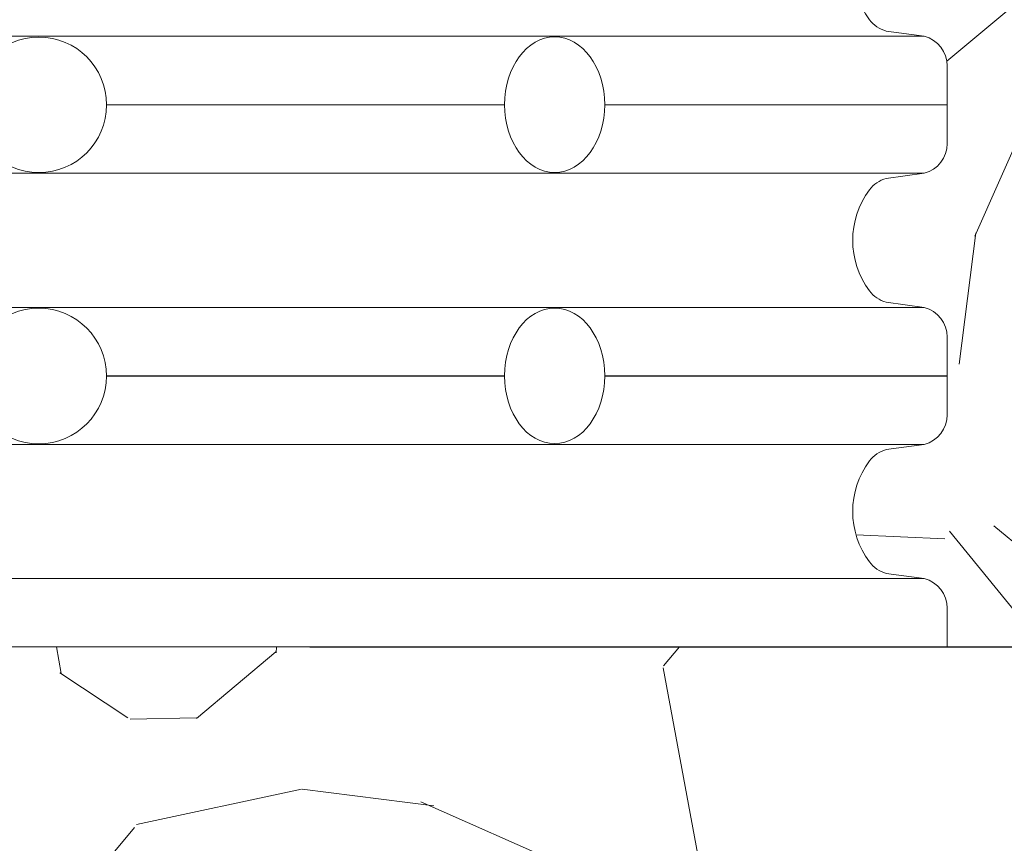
# Model space of a CAD drawing. Header units: metres. Extents: x 351055.4 to 351076.4, y -78447.2 to -78432.3.
# Tile 31 of 68: x 351060.748 to 351061.112, y -78437.376 to -78437.073. Entities that reach past the tile are written whole.
import ezdxf

# ---------------------------------------------------------------- set-up
doc = ezdxf.new("R2010")
doc.units = ezdxf.units.M
doc.header["$MEASUREMENT"] = 0
doc.layers.get('0').update_dxf_attribs({"color": 1, "lineweight": 30})
for name, color, linetype, lineweight in [('BOTTOM', 7, 'Continuous', 0), ('KOTY', 7, 'Continuous', 13), ('PIPE', 7, 'Continuous', 0), ('RAMECEK', 7, 'Continuous', 0), ('ŠRAFY', 7, 'Continuous', 0)]:
    doc.layers.add(name, color=color, linetype=linetype, lineweight=lineweight)
doc.styles.add('ARIAL', font='arial.ttf')
doc.dimstyles.new('1 500', dxfattribs={"dimtxt": 1, "dimasz": 1, "dimexe": 0, "dimexo": 1, "dimgap": 0.5, "dimtad": 1, "dimzin": 0, "dimtxsty": 'ARIAL', "dimblk": 'KONCOVA ZNACKA KOTY_1.0', "dimcen": 0, "dimazin": 3, "dimtfac": 1, "dimtdec": 0, "dimtofl": 0, "dimtmove": 0, "dimatfit": 1, "dimldrblk": 'KONCOVA ZNACKA KOTY_1.0', "dimfxl": 0, "dimtolj": 1, "dimtzin": 0, "dimarcsym": 0})

# ---------------------------------------------------------------- blocks, each defined once
blk = doc.blocks.new('KONCOVA ZNACKA KOTY_1.0')
blk.add_line((0, 0), (-1, 0))
at = {"layer": 'KOTY'}
for p, q in [((-0.4999340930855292, -0.4999340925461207), (0.4999340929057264, 0.4999340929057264)), ((-1.798028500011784e-10, -0.4999340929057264), (0, 0.4999340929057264)), ((-0.4999340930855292, 0), (0.4999340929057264, 0))]:
    blk.add_line(p, q, dxfattribs=at)
blk = doc.blocks.new('*D30')
at = {"layer": 'Defpoints', "color": 0, "linetype": 'Continuous'}
for p in [(351060.7554307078, -78436.45506749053), (351060.7554307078, -78437.30406749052), (351061.3148636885, -78437.30406749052)]:
    blk.add_point(p, dxfattribs=at)
at = {"layer": 'KOTY', "color": 0, "linetype": 'ByBlock', "lineweight": -2}
for p, q in [((351060.8554307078, -78436.45506749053), (351061.3148636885, -78436.45506749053)), ((351060.8554307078, -78437.30406749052), (351061.3148636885, -78437.30406749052))]:
    blk.add_line(p, q, dxfattribs=at)
at = {"layer": 'KOTY', "color": 0, "linetype": 'Continuous', "lineweight": -2}
blk.add_line((351061.3148636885, -78436.55506749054), (351061.3148636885, -78437.20406749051), dxfattribs=at)
at = {"layer": 'KOTY', "color": 0, "linetype": 'Continuous', "lineweight": -2, "xscale": 0.09999999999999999, "yscale": 0.09999999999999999, "zscale": 0.09999999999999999}
for p, rotation in [((351061.3148636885, -78436.45506749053), 90), ((351061.3148636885, -78437.30406749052), 270)]:
    blk.add_blockref('KONCOVA ZNACKA KOTY_1.0', p, dxfattribs=dict(at, rotation=rotation))
at = {"layer": 'KOTY', "color": 0, "linetype": 'Continuous', "insert": (351061.2047681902, -78436.8795674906), "char_height": 0.09999999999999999, "attachment_point": 5, "rotation": 90, "style": 'ARIAL'}
blk.add_mtext('\\A1;\\H1x;\\W0.75;0,85', dxfattribs=at)

msp = doc.modelspace()

# ---------------------------------------------------------------- hatches: boundary and pattern name
at = {"layer": 'ŠRAFY'}
h = msp.add_hatch(dxfattribs=at)
h.set_pattern_fill('GRAVEL', color=256, style=0, pattern_type=2)
h.set_pattern_definition([(100.50765, (351059.340912, -78437.408746), (0.7895981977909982, -2.468580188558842), [0.07015499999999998, -4.122773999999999]), (50.040876, (351059.328118, -78437.339767), (-7.580368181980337, -9.209457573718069), [0.065112, -13.045015]), (357.49319, (351059.369935, -78437.289859), (-12.39279574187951, 0.6399174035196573), [0.06641099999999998, -13.993876]), (309.11572, (351059.436282, -78437.292764), (6.491410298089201, -8.170392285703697), [0.06529, -11.515127]), (264.749335, (351059.477473, -78437.343421), (-0.02494673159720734, -1.654035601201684), [0.05154299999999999, -10.75752]), (219.959124, (351059.472756, -78437.394748), (-0.8394910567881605, -0.8394913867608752), [0.063621, -13.046506]), (180.864089, (351059.423991, -78437.435607), (0.8145444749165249, -0.8145447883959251), [0.040935, -1.613289]), (146.646988, (351059.38306, -78437.436225), (-4.097669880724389, 2.418687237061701), [0.050302, -5.830483]), (66.2119, (351059.442841, -78437.181701), (-1.703929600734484, -3.333018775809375), [0.08119, -6.286316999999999]), (39.959124, (351059.47559, -78437.10740800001), (-9.209457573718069, -7.580368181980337), [0.06930599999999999, -13.04082]), (0.864089, (351059.528713, -78437.062897), (-0.8394914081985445, -0.8394915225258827), [0.045064, -1.60916]), (315, (351059.573772, -78437.062217), (-0.02494672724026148, -1.654035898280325), [0.055567, -1.096373]), (276.284391, (351059.613064, -78437.101509), (0.714757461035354, -7.430688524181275), [0.081389, -13.205797]), (252.889832, (351059.621973, -78437.182409), (-0.8644380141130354, -2.49352721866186), [0.08611, -14.689519]), (230.040876, (351059.596639, -78437.264708), (-0.839491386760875, -0.8394910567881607), [0.073486, -13.03664]), (184.223077, (351059.549443, -78437.321035), (-12.41774287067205, -1.014118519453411), [0.054461, -14.055628]), (140.352606, (351059.495129, -78437.325046), (0.8145449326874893, -0.8145442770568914), [0.058126, -12.66871]), (101.741, (351059, -78437.3), (2.318895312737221, -10.71379260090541), [0.062546, -15.0909]), (82.81957299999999, (351059.437646, -78437.226721), (-0.91433153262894, -5.8015990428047), [0.048911, -7.465657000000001]), (100.50765, (351059.182386, -78436.986497), (0.7895981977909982, -2.468580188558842), [0.07013099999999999, -4.122798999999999]), (50.040876, (351059.169596, -78436.91754299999), (-7.580368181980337, -9.209457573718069), [0.065096, -13.04503]), (357.49319, (351059.211404, -78436.867646), (-12.39279574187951, 0.6399174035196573), [0.06641399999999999, -13.993873]), (309.647394, (351059.277755, -78436.870551), (0.8145442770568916, -0.814544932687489), [0.06529299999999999, -12.661543]), (264.749335, (351059.319416, -78436.920826), (-0.02494673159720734, -1.654035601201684), [0.05195, -10.757113]), (219.959124, (351059.314661, -78436.97255800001), (-0.8394910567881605, -0.8394913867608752), [0.063908, -13.046218]), (180.864089, (351059.265675, -78437.01360199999), (0.8145444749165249, -0.8145447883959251), [0.041138, -1.613086]), (146.646988, (351059.224542, -78437.014223), (-4.097669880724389, 2.418687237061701), [0.050421, -5.830364]), (100.50765, (351059.505569, -78436.162979), (0.7895981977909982, -2.468580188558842), [0.07011299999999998, -4.122815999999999]), (50.040876, (351059.492782, -78436.094042), (-7.580368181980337, -9.209457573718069), [0.065107, -13.04502]), (357.49319, (351059.534597, -78436.044137), (-12.39279574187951, 0.6399174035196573), [0.06638399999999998, -13.993903]), (309.11572, (351059.600917, -78436.047041), (6.491410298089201, -8.170392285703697), [0.065273, -11.515144]), (264.749335, (351059.642097, -78436.097685), (-0.02494673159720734, -1.654035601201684), [0.051552, -10.757511]), (219.959124, (351059.63738, -78436.149021), (-0.8394910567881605, -0.8394913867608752), [0.063569, -13.046557]), (180.864089, (351059.588653, -78436.18984800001), (0.8145444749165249, -0.8145447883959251), [0.04094100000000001, -1.613283]), (146.646988, (351059.547717, -78436.19046499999), (-4.097669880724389, 2.418687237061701), [0.050283, -5.830502]), (100.50765, (351059.945849, -78436.50309099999), (0.7895981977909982, -2.468580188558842), [0.04207299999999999, -4.150855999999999]), (50.040876, (351059.938176, -78436.461723), (-7.580368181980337, -9.209457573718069), [0.039073, -13.071054]), (357.49319, (351059.96327, -78436.431773), (-12.39279574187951, 0.6399174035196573), [0.03986799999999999, -14.020419]), (309.11572, (351060.0031, -78436.433517), (6.491410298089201, -8.170392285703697), [0.039143, -11.541275]), (264.749335, (351060.027795, -78436.463887), (-0.02494673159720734, -1.654035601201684), [0.030921, -10.778142]), (219.959124, (351060.024965, -78436.494678), (-0.8394910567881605, -0.8394913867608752), [0.038165, -13.071962]), (180.864089, (351059.995712, -78436.519189), (0.8145444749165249, -0.8145447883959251), [0.024573, -1.629651]), (146.646988, (351059.971141, -78436.51956), (-4.097669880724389, 2.418687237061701), [0.030146, -5.850639]), (100.50765, (351059.658622, -78437.121116), (0.7895981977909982, -2.468580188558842), [0.07013099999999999, -4.122798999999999]), (50.040876, (351059.645833, -78437.052162), (-7.580368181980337, -9.209457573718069), [0.065126, -13.045]), (357.49319, (351059.687659, -78437.002242), (-12.39279574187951, 0.6399174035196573), [0.066396, -13.993891]), (309.11572, (351059.753992, -78437.00514600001), (6.491410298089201, -8.170392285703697), [0.06531100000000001, -11.515107]), (264.749335, (351059.795196, -78437.055819), (-0.02494673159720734, -1.654035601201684), [0.051536, -10.757527]), (219.959124, (351059.79048, -78437.107138), (-0.8394910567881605, -0.8394913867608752), [0.06361699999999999, -13.046509]), (180.864089, (351059.741717, -78437.147996), (0.8145444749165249, -0.8145447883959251), [0.040951, -1.613273]), (146.646988, (351059.700771, -78437.148614), (-4.097669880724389, 2.418687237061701), [0.050284, -5.830502]), (100.50765, (351059.673832, -78436.53875), (0.7895981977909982, -2.468580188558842), [0.07013799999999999, -4.122791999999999]), (50.040876, (351059.661041, -78436.469788), (-7.580368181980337, -9.209457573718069), [0.065094, -13.045033]), (357.49319, (351059.702847, -78436.419894), (-12.39279574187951, 0.6399174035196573), [0.06641799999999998, -13.993869]), (309.647394, (351059.769201, -78436.422799), (0.8145442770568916, -0.814544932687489), [0.06526699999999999, -12.661569]), (264.749335, (351059.810845, -78436.473053), (-0.02494673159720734, -1.654035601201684), [0.051978, -10.757085]), (219.959124, (351059.806089, -78436.524813), (-0.8394910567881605, -0.8394913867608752), [0.06389500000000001, -13.046232]), (180.864089, (351059.757113, -78436.565849), (0.8145444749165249, -0.8145447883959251), [0.04115, -1.613074]), (146.646988, (351059.715968, -78436.56646900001), (-4.097669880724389, 2.418687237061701), [0.05043, -5.830355]), (100.50765, (351059.328566, -78437.10730599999), (0.7895981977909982, -2.468580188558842), [0.07015499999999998, -4.122773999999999]), (50.040876, (351059.315772, -78437.038328), (-7.580368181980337, -9.209457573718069), [0.065112, -13.045015]), (357.49319, (351059.357589, -78436.98842000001), (-12.39279574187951, 0.6399174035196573), [0.06641099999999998, -13.993876]), (309.11572, (351059.423936, -78436.991324), (6.491410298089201, -8.170392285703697), [0.06529, -11.515127]), (264.749335, (351059.465127, -78437.04198099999), (-0.02494673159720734, -1.654035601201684), [0.05154299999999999, -10.75752]), (219.959124, (351059.46041, -78437.09330800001), (-0.8394910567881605, -0.8394913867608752), [0.063621, -13.046506]), (180.864089, (351059.411645, -78437.13416799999), (0.8145444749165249, -0.8145447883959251), [0.040935, -1.613289]), (146.646988, (351059.370714, -78437.134785), (-4.097669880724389, 2.418687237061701), [0.050308, -5.830476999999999]), (100.50765, (351058.969787, -78436.63317), (0.7895981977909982, -2.468580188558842), [0.07015499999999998, -4.122773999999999]), (50.040876, (351058.956993, -78436.564191), (-7.580368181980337, -9.209457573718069), [0.065083, -13.045043]), (357.49319, (351058.998792, -78436.51430499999), (-12.39279574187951, 0.6399174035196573), [0.06642799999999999, -13.993859]), (309.11572, (351059.065156, -78436.51721), (6.491410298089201, -8.170392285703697), [0.065273, -11.515144]), (264.749335, (351059.106336, -78436.567854), (-0.02494673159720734, -1.654035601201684), [0.051533, -10.75753]), (219.959124, (351059.10162, -78436.619171), (-0.8394910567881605, -0.8394913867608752), [0.06361499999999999, -13.046511]), (180.864089, (351059.052859, -78436.660027), (0.8145444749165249, -0.8145447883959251), [0.040949, -1.613275]), (146.646988, (351059.011915, -78436.66064500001), (-4.097669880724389, 2.418687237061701), [0.050289, -5.830496]), (100.50765, (351059.804102, -78436.972284), (0.7895981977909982, -2.468580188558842), [0.07013099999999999, -4.122798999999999]), (50.040876, (351059.791313, -78436.90333), (-7.580368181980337, -9.209457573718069), [0.065126, -13.045]), (357.49319, (351059.83314, -78436.85341), (-12.39279574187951, 0.6399174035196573), [0.066396, -13.993891]), (309.11572, (351059.899472, -78436.856314), (6.491410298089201, -8.170392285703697), [0.06531100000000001, -11.515107]), (264.749335, (351059.940676, -78436.906987), (-0.02494673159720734, -1.654035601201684), [0.051536, -10.757527]), (219.959124, (351059.93596, -78436.95830700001), (-0.8394910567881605, -0.8394913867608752), [0.06361699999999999, -13.046509]), (180.864089, (351059.887197, -78436.999164), (0.8145444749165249, -0.8145447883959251), [0.040951, -1.613273]), (146.646988, (351059.846251, -78436.999782), (-4.097669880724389, 2.418687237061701), [0.050284, -5.830502]), (66.2119, (351059.660213, -78436.746936), (-1.703929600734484, -3.333018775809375), [0.08119, -6.286316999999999]), (39.959124, (351059.692962, -78436.672644), (-9.209457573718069, -7.580368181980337), [0.06930599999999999, -13.04082]), (0.864089, (351059.746085, -78436.628132), (-0.8394914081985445, -0.8394915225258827), [0.045086, -1.609138]), (315, (351059.791166, -78436.627453), (-0.02494672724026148, -1.654035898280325), [0.055552, -1.096388]), (276.284391, (351059.830447, -78436.666733), (0.714757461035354, -7.430688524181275), [0.08140399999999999, -13.205782]), (252.889832, (351059.839357, -78436.747648), (-0.8644380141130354, -2.49352721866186), [0.08611, -14.689519]), (230.040876, (351059.814023, -78436.829947), (-0.839491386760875, -0.8394910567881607), [0.073462, -13.036664]), (184.223077, (351059.766842, -78436.886256), (-12.41774287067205, -1.014118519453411), [0.05449, -14.055599]), (140.352606, (351059.7125, -78436.89026900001), (0.8145449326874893, -0.8145442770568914), [0.058115, -12.668721]), (101.741, (351060, -78436.9), (2.318895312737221, -10.71379260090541), [0.062542, -15.0909]), (82.81957299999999, (351059.6550260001, -78436.791955), (-0.91433153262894, -5.8015990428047), [0.048908, -7.465660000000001]), (66.2119, (351059.399375, -78436.817152), (-1.703929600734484, -3.333018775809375), [0.081162, -6.286345]), (39.959124, (351059.432113, -78436.742885), (-9.209457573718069, -7.580368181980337), [0.069332, -13.040795]), (0.864089, (351059.485256, -78436.69835800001), (-0.8394914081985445, -0.8394915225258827), [0.045056, -1.609168]), (315, (351059.530307, -78436.697678), (-0.02494672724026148, -1.654035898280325), [0.05556000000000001, -1.09638]), (276.284391, (351059.569593, -78436.736965), (0.714757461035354, -7.430688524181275), [0.081385, -13.205801]), (252.889832, (351059.578502, -78436.817861), (-0.8644380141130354, -2.49352721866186), [0.086135, -14.689495]), (230.040876, (351059.553161, -78436.900183), (-0.839491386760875, -0.8394910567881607), [0.073461, -13.036666]), (184.223077, (351059.505981, -78436.95649099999), (-12.41774287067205, -1.014118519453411), [0.054488, -14.055601]), (140.352606, (351059.451641, -78436.960503), (0.8145449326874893, -0.8145442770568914), [0.058113, -12.668723]), (101.741, (351059, -78436.9), (2.318895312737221, -10.71379260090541), [0.062557, -15.0909]), (82.81957299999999, (351059.394165, -78436.862175), (-0.91433153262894, -5.8015990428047), [0.048892, -7.465675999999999]), (336.130768, (351060.079471, -78436.550502), (-5.751706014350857, 2.393740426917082), [0.081173, -9.798666]), (309.647394, (351060.153701, -78436.58334900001), (0.8145442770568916, -0.814544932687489), [0.06927, -12.657566]), (272.50681, (351060.1979, -78436.636686), (0.639917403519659, -12.39279574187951), [0.044748, -14.015539]), (225, (351060.199857, -78436.68139), (-1.654035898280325, -0.02494672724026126), [0.056213, -1.131007]), (186.555052, (351060.160108, -78436.721139), (-9.109670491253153, -0.9642249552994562), [0.081784, -16.592527]), (162.262653, (351060.078859, -78436.730475), (0.8145448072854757, -0.8145442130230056), [0.086479, -2.505307]), (135, (351059.996491, -78436.70412899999), (-0.02494672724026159, -1.654035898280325), [0.073385, -1.078555]), (99.19186499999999, (351059.9446, -78436.652238), (0.764651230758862, -4.122616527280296), [0.050214, -14.154069]), (50.040876, (351059.936578, -78436.602669), (-7.580368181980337, -9.209457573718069), [0.057767, -13.052359]), (12.102962, (351059.973679, -78436.55838999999), (-1.654035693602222, -0.02494669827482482), [0.062169, -4.179681]), (352.702945, (351060.034466, -78436.545355), (-4.122616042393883, 0.7646513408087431), [0.048885, -5.774935]), (100.50765, (351059.884988, -78436.831916), (0.7895981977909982, -2.468580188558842), [0.07013799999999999, -4.122791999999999]), (50.040876, (351059.872197, -78436.762955), (-7.580368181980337, -9.209457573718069), [0.065094, -13.045033]), (357.49319, (351059.914003, -78436.71306000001), (-12.39279574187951, 0.6399174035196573), [0.06641799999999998, -13.993869]), (309.647394, (351059.980357, -78436.715965), (0.8145442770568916, -0.814544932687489), [0.06526699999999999, -12.661569]), (264.749335, (351060.022001, -78436.76622), (-0.02494673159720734, -1.654035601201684), [0.051978, -10.757085]), (219.959124, (351060.017245, -78436.817979), (-0.8394910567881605, -0.8394913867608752), [0.06389500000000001, -13.046232]), (180.864089, (351059.968269, -78436.859015), (0.8145444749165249, -0.8145447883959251), [0.04115, -1.613074]), (146.646988, (351059.927124, -78436.85963600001), (-4.097669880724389, 2.418687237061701), [0.05043, -5.830355]), (336.130768, (351059.266772, -78437.094006), (-5.751706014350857, 2.393740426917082), [0.081173, -9.798666]), (309.647394, (351059.341002, -78437.126852), (0.8145442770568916, -0.814544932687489), [0.06927, -12.657566]), (272.50681, (351059.385201, -78437.18018899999), (0.639917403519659, -12.39279574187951), [0.044748, -14.015539]), (225, (351059.387158, -78437.224894), (-1.654035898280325, -0.02494672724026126), [0.056213, -1.131007]), (186.555052, (351059.347409, -78437.264642), (-9.109670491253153, -0.9642249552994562), [0.081784, -16.592527]), (162.262653, (351059.266159, -78437.27397899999), (0.8145448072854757, -0.8145442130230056), [0.086452, -2.505334]), (135, (351059.183817, -78437.247641), (-0.02494672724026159, -1.654035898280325), [0.073409, -1.078531]), (99.19186499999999, (351059.131909, -78437.195733), (0.764651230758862, -4.122616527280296), [0.050182, -14.154101]), (50.040876, (351059.123893, -78437.14619500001), (-7.580368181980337, -9.209457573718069), [0.057775, -13.052351]), (12.102962, (351059.160999, -78437.10191), (-1.654035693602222, -0.02494669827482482), [0.06217, -4.179679]), (352.702945, (351059.221787, -78437.088875), (-4.122616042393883, 0.7646513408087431), [0.048887, -5.774933]), (100.50765, (351059.554762, -78436.654341), (0.7895981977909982, -2.468580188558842), [0.07013799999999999, -4.122791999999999]), (50.040876, (351059.541971, -78436.585379), (-7.580368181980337, -9.209457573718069), [0.065092, -13.045034]), (357.49319, (351059.583776, -78436.53548600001), (-12.39279574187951, 0.6399174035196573), [0.06639799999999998, -13.993889]), (309.11572, (351059.650111, -78436.53839), (6.491410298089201, -8.170392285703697), [0.065282, -11.515135]), (264.749335, (351059.691297, -78436.589041), (-0.02494673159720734, -1.654035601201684), [0.051539, -10.757524]), (219.959124, (351059.68658, -78436.640363), (-0.8394910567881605, -0.8394913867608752), [0.063587, -13.046539]), (180.864089, (351059.637841, -78436.68120199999), (0.8145444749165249, -0.8145447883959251), [0.040935, -1.613289]), (146.646988, (351059.59691, -78436.681819), (-4.097669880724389, 2.418687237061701), [0.050279, -5.830507]), (100.50765, (351059.02159, -78437.066725), (0.7895981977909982, -2.468580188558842), [0.07011299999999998, -4.122815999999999]), (50.040876, (351059.008803, -78436.997788), (-7.580368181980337, -9.209457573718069), [0.065107, -13.04502]), (357.49319, (351059.050618, -78436.947883), (-12.39279574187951, 0.6399174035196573), [0.06638399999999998, -13.993903]), (309.647394, (351059.116938, -78436.950787), (0.8145442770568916, -0.814544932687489), [0.065303, -12.661533]), (264.749335, (351059.158605, -78437.001069), (-0.02494673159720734, -1.654035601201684), [0.051957, -10.757106]), (219.959124, (351059.153851, -78437.05280800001), (-0.8394910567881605, -0.8394913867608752), [0.063913, -13.046214]), (180.864089, (351059.104861, -78437.093855), (0.8145444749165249, -0.8145447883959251), [0.041141, -1.613083]), (146.646988, (351059.063725, -78437.094476), (-4.097669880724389, 2.418687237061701), [0.050417, -5.830368]), (100.50765, (351058.888689, -78436.917872), (0.7895981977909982, -2.468580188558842), [0.07015499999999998, -4.122773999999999]), (50.040876, (351058.875895, -78436.84889400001), (-7.580368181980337, -9.209457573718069), [0.065082, -13.045045]), (357.49319, (351058.917693, -78436.79900900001), (-12.39279574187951, 0.6399174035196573), [0.06642899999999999, -13.993858]), (309.11572, (351058.984058, -78436.801914), (6.491410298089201, -8.170392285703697), [0.065272, -11.515145]), (264.749335, (351059.025238, -78436.852557), (-0.02494673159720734, -1.654035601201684), [0.05153200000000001, -10.757531]), (219.959124, (351059.020522, -78436.903873), (-0.8394910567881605, -0.8394913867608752), [0.063613, -13.046514]), (180.864089, (351058.971762, -78436.944728), (0.8145444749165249, -0.8145447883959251), [0.040951, -1.613273]), (146.646988, (351058.930816, -78436.945345), (-4.097669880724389, 2.418687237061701), [0.050288, -5.830497]), (336.130768, (351059.499735, -78436.350313), (-5.751706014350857, 2.393740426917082), [0.081162, -9.798677]), (309.647394, (351059.573956, -78436.38315499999), (0.8145442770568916, -0.814544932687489), [0.06928200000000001, -12.657554]), (272.50681, (351059.618162, -78436.436502), (0.639917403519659, -12.39279574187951), [0.04476299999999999, -14.015524]), (225, (351059.62012, -78436.481222), (-1.654035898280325, -0.02494672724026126), [0.056228, -1.130992]), (186.555052, (351059.580361, -78436.520981), (-9.109670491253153, -0.9642249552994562), [0.081769, -16.592543]), (162.262653, (351059.499126, -78436.530315), (0.8145448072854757, -0.8145442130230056), [0.086504, -2.505282]), (135, (351059.416734, -78436.503961), (-0.02494672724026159, -1.654035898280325), [0.073385, -1.078555]), (99.19186499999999, (351059.364843, -78436.45207), (0.764651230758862, -4.122616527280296), [0.050214, -14.154069]), (50.040876, (351059.356822, -78436.402501), (-7.580368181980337, -9.209457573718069), [0.057767, -13.052359]), (12.102962, (351059.393922, -78436.35822200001), (-1.654035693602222, -0.02494669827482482), [0.062169, -4.179681]), (352.702945, (351059.454709, -78436.345187), (-4.122616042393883, 0.7646513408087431), [0.048885, -5.774935]), (100.50765, (351059.30835, -78436.636225), (0.7895981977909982, -2.468580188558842), [0.07013799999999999, -4.122791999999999]), (50.040876, (351059.295559, -78436.567263), (-7.580368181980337, -9.209457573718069), [0.065092, -13.045034]), (357.49319, (351059.337364, -78436.51737), (-12.39279574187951, 0.6399174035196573), [0.06641899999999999, -13.993868]), (309.647394, (351059.403719, -78436.520275), (0.8145442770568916, -0.814544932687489), [0.06526599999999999, -12.66157]), (264.749335, (351059.445362, -78436.57052899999), (-0.02494673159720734, -1.654035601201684), [0.05195399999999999, -10.757109]), (219.959124, (351059.440608, -78436.622265), (-0.8394910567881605, -0.8394913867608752), [0.06390900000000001, -13.046218]), (180.864089, (351059.391622, -78436.66330900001), (0.8145444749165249, -0.8145447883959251), [0.041121, -1.613103]), (146.646988, (351059.350506, -78436.663929), (-4.097669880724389, 2.418687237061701), [0.050439, -5.830346]), (336.130768, (351059.21673, -78436.64710700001), (-5.751706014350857, 2.393740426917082), [0.081173, -9.798666]), (309.647394, (351059.29096, -78436.67995399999), (0.8145442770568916, -0.814544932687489), [0.06927, -12.657566]), (272.50681, (351059.335159, -78436.73329), (0.639917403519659, -12.39279574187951), [0.04476999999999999, -14.015517]), (225, (351059.337117, -78436.77801699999), (-1.654035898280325, -0.02494672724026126), [0.056198, -1.131022]), (186.555052, (351059.297379, -78436.81775599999), (-9.109670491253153, -0.9642249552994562), [0.08175199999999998, -16.59256]), (162.262653, (351059.216161, -78436.827088), (0.8145448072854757, -0.8145442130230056), [0.086495, -2.505291]), (135, (351059.133777, -78436.800737), (-0.02494672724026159, -1.654035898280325), [0.073407, -1.078533]), (99.19186499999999, (351059.081871, -78436.74883099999), (0.764651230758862, -4.122616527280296), [0.050179, -14.154103]), (50.040876, (351059.073855, -78436.699296), (-7.580368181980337, -9.209457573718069), [0.05777, -13.052356]), (12.102962, (351059.110957, -78436.655015), (-1.654035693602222, -0.02494669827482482), [0.06217, -4.179679]), (352.702945, (351059.171746, -78436.64197899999), (-4.122616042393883, 0.7646513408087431), [0.048886, -5.774934]), (336.130768, (351059.694706, -78436.207103), (-5.751706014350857, 2.393740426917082), [0.081162, -9.798677]), (309.647394, (351059.768926, -78436.23994500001), (0.8145442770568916, -0.814544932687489), [0.06928, -12.657556]), (272.50681, (351059.813131, -78436.293289), (0.639917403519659, -12.39279574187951), [0.04474499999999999, -14.015542]), (225, (351059.815088, -78436.337991), (-1.654035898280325, -0.02494672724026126), [0.05621, -1.13101]), (186.555052, (351059.775341, -78436.377738), (-9.109670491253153, -0.9642249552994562), [0.081783, -16.592529]), (162.262653, (351059.694093, -78436.387074), (0.8145448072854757, -0.8145442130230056), [0.086478, -2.505308]), (135, (351059.611726, -78436.360728), (-0.02494672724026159, -1.654035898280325), [0.073384, -1.078556]), (99.19186499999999, (351059.559836, -78436.308837), (0.764651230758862, -4.122616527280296), [0.050213, -14.15407]), (50.040876, (351059.551815, -78436.259269), (-7.580368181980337, -9.209457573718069), [0.057736, -13.05239]), (12.102962, (351059.588895, -78436.215014), (-1.654035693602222, -0.02494669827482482), [0.062192, -4.179658]), (352.702945, (351059.649705, -78436.201975), (-4.122616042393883, 0.7646513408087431), [0.048879, -5.774941]), (66.2119, (351058.75233, -78436.646343), (-1.703929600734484, -3.333018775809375), [0.081162, -6.286345]), (39.959124, (351058.785068, -78436.572076), (-9.209457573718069, -7.580368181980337), [0.069329, -13.040797]), (0.864089, (351058.838209, -78436.52755), (-0.8394914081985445, -0.8394915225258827), [0.045038, -1.609186]), (315, (351058.883241, -78436.52687100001), (-0.02494672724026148, -1.654035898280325), [0.055543, -1.096397]), (276.284391, (351058.922516, -78436.566146), (0.714757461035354, -7.430688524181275), [0.081399, -13.205787]), (252.889832, (351058.931426, -78436.64705599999), (-0.8644380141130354, -2.49352721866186), [0.086095, -14.689534]), (230.040876, (351058.906096, -78436.72933999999), (-0.839491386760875, -0.8394910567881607), [0.07347100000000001, -13.036655]), (184.223077, (351058.85891, -78436.785656), (-12.41774287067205, -1.014118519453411), [0.054461, -14.055628]), (140.352606, (351058.804597, -78436.78966699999), (0.8145449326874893, -0.8145442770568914), [0.058096, -12.66874]), (101.741, (351059, -78436.8), (2.318895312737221, -10.71379260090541), [0.062569, -15.0909]), (82.81957299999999, (351058.747132, -78436.691339), (-0.91433153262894, -5.8015990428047), [0.048905, -7.465663]), (100.50765, (351059.32479, -78436.294077), (0.7895981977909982, -2.468580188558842), [0.07013799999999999, -4.122791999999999]), (50.040876, (351059.311999, -78436.225115), (-7.580368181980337, -9.209457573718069), [0.065092, -13.045034]), (357.49319, (351059.353804, -78436.175222), (-12.39279574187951, 0.6399174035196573), [0.06639799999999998, -13.993889]), (309.11572, (351059.420139, -78436.178126), (6.491410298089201, -8.170392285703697), [0.065282, -11.515135]), (264.749335, (351059.461325, -78436.228777), (-0.02494673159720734, -1.654035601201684), [0.051539, -10.757524]), (219.959124, (351059.456608, -78436.2801), (-0.8394910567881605, -0.8394913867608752), [0.063587, -13.046539]), (180.864089, (351059.407868, -78436.320938), (0.8145444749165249, -0.8145447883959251), [0.040935, -1.613289]), (146.646988, (351059.366938, -78436.321555), (-4.097669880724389, 2.418687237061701), [0.050308, -5.830476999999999]), (66.2119, (351059.085335, -78436.399591), (-1.703929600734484, -3.333018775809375), [0.081162, -6.286345]), (39.959124, (351059.118072, -78436.325324), (-9.209457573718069, -7.580368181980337), [0.069332, -13.040795]), (0.864089, (351059.171215, -78436.280797), (-0.8394914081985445, -0.8394915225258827), [0.045056, -1.609168]), (315, (351059.216266, -78436.280117), (-0.02494672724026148, -1.654035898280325), [0.05556000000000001, -1.09638]), (276.284391, (351059.255553, -78436.319404), (0.714757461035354, -7.430688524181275), [0.081385, -13.205801]), (252.889832, (351059.264462, -78436.4003), (-0.8644380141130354, -2.49352721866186), [0.086135, -14.689495]), (230.040876, (351059.23912, -78436.482622), (-0.839491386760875, -0.8394910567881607), [0.073461, -13.036666]), (184.223077, (351059.191941, -78436.53893), (-12.41774287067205, -1.014118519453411), [0.054488, -14.055601]), (140.352606, (351059.137601, -78436.542943), (0.8145449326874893, -0.8145442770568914), [0.058113, -12.668723]), (101.741, (351059, -78436.5), (2.318895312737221, -10.71379260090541), [0.062557, -15.0909]), (82.81957299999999, (351059.080125, -78436.444614), (-0.91433153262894, -5.8015990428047), [0.048916, -7.465652]), (100.50765, (351058.916118, -78436.472162), (0.7895981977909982, -2.468580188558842), [0.07015499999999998, -4.122773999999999]), (50.040876, (351058.903324, -78436.403183), (-7.580368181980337, -9.209457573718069), [0.065083, -13.045043]), (357.49319, (351058.945123, -78436.35329700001), (-12.39279574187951, 0.6399174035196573), [0.06642799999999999, -13.993859]), (309.11572, (351059.011487, -78436.356202), (6.491410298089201, -8.170392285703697), [0.065273, -11.515144]), (264.749335, (351059.052667, -78436.406846), (-0.02494673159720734, -1.654035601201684), [0.051533, -10.75753]), (219.959124, (351059.047951, -78436.458163), (-0.8394910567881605, -0.8394913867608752), [0.06361499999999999, -13.046511]), (180.864089, (351058.99919, -78436.49901900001), (0.8145444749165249, -0.8145447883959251), [0.040949, -1.613275]), (146.646988, (351058.958245, -78436.49963600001), (-4.097669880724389, 2.418687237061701), [0.050289, -5.830496]), (100.50765, (351059.176488, -78436.199445), (0.7895981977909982, -2.468580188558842), [0.07013799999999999, -4.122791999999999]), (50.040876, (351059.163698, -78436.130483), (-7.580368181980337, -9.209457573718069), [0.065092, -13.045034]), (357.49319, (351059.205502, -78436.08059), (-12.39279574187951, 0.6399174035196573), [0.06639799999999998, -13.993889]), (309.11572, (351059.271837, -78436.083494), (6.491410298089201, -8.170392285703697), [0.065282, -11.515135]), (264.749335, (351059.313023, -78436.134145), (-0.02494673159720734, -1.654035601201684), [0.051539, -10.757524]), (219.959124, (351059.308307, -78436.185467), (-0.8394910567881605, -0.8394913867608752), [0.063587, -13.046539]), (180.864089, (351059.259567, -78436.226306), (0.8145444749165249, -0.8145447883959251), [0.040957, -1.613267]), (146.646988, (351059.218615, -78436.226923), (-4.097669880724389, 2.418687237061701), [0.05028999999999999, -5.830495]), (100.50765, (351058.647177, -78436.68900299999), (0.7895981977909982, -2.468580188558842), [0.042098, -4.150830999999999]), (50.040876, (351058.639499, -78436.64761100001), (-7.580368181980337, -9.209457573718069), [0.039058, -13.071069]), (357.49319, (351058.664584, -78436.617673), (-12.39279574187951, 0.6399174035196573), [0.03983999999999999, -14.020447]), (309.647394, (351058.704386, -78436.619416), (0.8145442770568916, -0.814544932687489), [0.03918, -12.687656]), (264.749335, (351058.729385, -78436.649584), (-0.02494673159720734, -1.654035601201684), [0.031183, -10.77788]), (219.959124, (351058.726532, -78436.680636), (-0.8394910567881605, -0.8394913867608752), [0.038346, -13.071781]), (180.864089, (351058.69714, -78436.705263), (0.8145444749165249, -0.8145447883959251), [0.024688, -1.629536]), (146.646988, (351058.672454, -78436.705635), (-4.097669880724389, 2.418687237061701), [0.030252, -5.850533]), (100.50765, (351059.07248, -78436.28241), (0.7895981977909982, -2.468580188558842), [0.04207299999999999, -4.150855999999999]), (50.040876, (351059.064807, -78436.241042), (-7.580368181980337, -9.209457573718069), [0.039073, -13.071054]), (357.49319, (351059.089901, -78436.211092), (-12.39279574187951, 0.6399174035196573), [0.03986799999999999, -14.020419]), (309.11572, (351059.129731, -78436.212836), (6.491410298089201, -8.170392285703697), [0.039143, -11.541275]), (264.749335, (351059.154426, -78436.243206), (-0.02494673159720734, -1.654035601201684), [0.030921, -10.778142]), (219.959124, (351059.151597, -78436.273997), (-0.8394910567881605, -0.8394913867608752), [0.038195, -13.071932]), (180.864089, (351059.12232, -78436.29852699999), (0.8145444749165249, -0.8145447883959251), [0.02455, -1.629674]), (146.646988, (351059.097773, -78436.29889800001), (-4.097669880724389, 2.418687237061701), [0.030157, -5.850627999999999]), (100.50765, (351059.571372, -78437.030048), (0.7895981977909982, -2.468580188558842), [0.042098, -4.150830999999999]), (50.040876, (351059.563695, -78436.988656), (-7.580368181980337, -9.209457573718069), [0.039058, -13.071069]), (357.49319, (351059.588779, -78436.958718), (-12.39279574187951, 0.6399174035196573), [0.03983999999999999, -14.020447]), (309.647394, (351059.628582, -78436.96046), (0.8145442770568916, -0.814544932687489), [0.03918, -12.687656]), (264.749335, (351059.653581, -78436.990628), (-0.02494673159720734, -1.654035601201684), [0.031183, -10.77788]), (219.959124, (351059.650727, -78437.02167999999), (-0.8394910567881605, -0.8394913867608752), [0.038346, -13.071781]), (180.864089, (351059.621335, -78437.046308), (0.8145444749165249, -0.8145447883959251), [0.024668, -1.629556]), (146.646988, (351059.59667, -78437.04668), (-4.097669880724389, 2.418687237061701), [0.030269, -5.850516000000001]), (100.50765, (351059.580727, -78436.921712), (0.7895981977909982, -2.468580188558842), [0.042098, -4.150830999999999]), (50.040876, (351059.57305, -78436.88032000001), (-7.580368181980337, -9.209457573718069), [0.039058, -13.071069]), (357.49319, (351059.598135, -78436.850382), (-12.39279574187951, 0.6399174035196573), [0.03983999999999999, -14.020447]), (309.647394, (351059.637937, -78436.852125), (0.8145442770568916, -0.814544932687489), [0.03918, -12.687656]), (264.749335, (351059.662936, -78436.88229299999), (-0.02494673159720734, -1.654035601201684), [0.031183, -10.77788]), (219.959124, (351059.660082, -78436.913344), (-0.8394910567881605, -0.8394913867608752), [0.038346, -13.071781]), (180.864089, (351059.63069, -78436.937972), (0.8145444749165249, -0.8145447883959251), [0.024668, -1.629556]), (146.646988, (351059.606025, -78436.93834400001), (-4.097669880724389, 2.418687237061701), [0.030269, -5.850516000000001]), (100.50765, (351059.069828, -78436.90300199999), (0.7895981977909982, -2.468580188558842), [0.042098, -4.150830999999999]), (50.040876, (351059.062151, -78436.86161), (-7.580368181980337, -9.209457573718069), [0.039059, -13.071067]), (357.49319, (351059.087237, -78436.831671), (-12.39279574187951, 0.6399174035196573), [0.03983899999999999, -14.020448]), (309.647394, (351059.127038, -78436.833413), (0.8145442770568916, -0.814544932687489), [0.039181, -12.687655]), (264.749335, (351059.152038, -78436.863582), (-0.02494673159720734, -1.654035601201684), [0.031183, -10.77788]), (219.959124, (351059.149184, -78436.894634), (-0.8394910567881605, -0.8394913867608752), [0.038349, -13.071778]), (180.864089, (351059.11979, -78436.919263), (0.8145444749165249, -0.8145447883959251), [0.024687, -1.629537]), (146.646988, (351059.095106, -78436.919636), (-4.097669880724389, 2.418687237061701), [0.030253, -5.850532]), (100.50765, (351059.813457, -78436.595389), (0.7895981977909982, -2.468580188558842), [0.042098, -4.150830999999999]), (50.040876, (351059.80578, -78436.55399700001), (-7.580368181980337, -9.209457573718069), [0.039059, -13.071067]), (357.49319, (351059.830866, -78436.52405800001), (-12.39279574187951, 0.6399174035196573), [0.03983899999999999, -14.020448]), (309.647394, (351059.870667, -78436.525801), (0.8145442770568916, -0.814544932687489), [0.039181, -12.687655]), (264.749335, (351059.895667, -78436.55596900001), (-0.02494673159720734, -1.654035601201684), [0.031183, -10.77788]), (219.959124, (351059.892813, -78436.587022), (-0.8394910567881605, -0.8394913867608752), [0.038349, -13.071778]), (180.864089, (351059.863419, -78436.611651), (0.8145444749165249, -0.8145447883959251), [0.024687, -1.629537]), (146.646988, (351059.838735, -78436.61202300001), (-4.097669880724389, 2.418687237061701), [0.030253, -5.850532]), (100.50765, (351059.81613, -78436.421483), (0.7895981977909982, -2.468580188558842), [0.042056, -4.150873]), (50.040876, (351059.80846, -78436.380133), (-7.580368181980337, -9.209457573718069), [0.039083, -13.071043]), (357.49319, (351059.833561, -78436.350175), (-12.39279574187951, 0.6399174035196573), [0.03983799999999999, -14.020449]), (309.11572, (351059.873361, -78436.35191699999), (6.491410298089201, -8.170392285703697), [0.039153, -11.541265]), (264.749335, (351059.898062, -78436.382295), (-0.02494673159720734, -1.654035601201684), [0.030927, -10.778136]), (219.959124, (351059.895232, -78436.413093), (-0.8394910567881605, -0.8394913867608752), [0.038169, -13.071957]), (180.864089, (351059.865975, -78436.437607), (0.8145444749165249, -0.8145447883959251), [0.024576, -1.629648]), (146.646988, (351059.841401, -78436.437977), (-4.097669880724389, 2.418687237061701), [0.030148, -5.850637]), (66.2119, (351059.335439, -78435.975624), (-1.703929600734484, -3.333018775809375), [0.08119, -6.286316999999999]), (39.959124, (351059.368187, -78435.90133200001), (-9.209457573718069, -7.580368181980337), [0.06930399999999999, -13.040822]), (0.864089, (351059.421309, -78435.856822), (-0.8394914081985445, -0.8394915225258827), [0.045045, -1.609179]), (315, (351059.466349, -78435.856143), (-0.02494672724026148, -1.654035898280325), [0.05555, -1.09639]), (276.284391, (351059.505629, -78435.895422), (0.714757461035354, -7.430688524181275), [0.081384, -13.205801]), (252.889832, (351059.514538, -78435.976318), (-0.8644380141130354, -2.49352721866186), [0.086114, -14.689515]), (230.040876, (351059.489202, -78436.05862000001), (-0.839491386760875, -0.8394910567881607), [0.07347000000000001, -13.036656]), (184.223077, (351059.442017, -78436.114935), (-12.41774287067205, -1.014118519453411), [0.054459, -14.05563]), (140.352606, (351059.387705, -78436.118946), (0.8145449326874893, -0.8145442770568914), [0.05809400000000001, -12.668742]), (101.741, (351059, -78436.1), (2.318895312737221, -10.71379260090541), [0.062568, -15.0909]), (82.81957299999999, (351059.330242, -78436.020619), (-0.91433153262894, -5.8015990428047), [0.048905, -7.465663])])
h.paths.add_polyline_path([(351061.05568747, -78436.45646225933, 0.1417905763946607), (351061.0617601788, -78436.47272775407, 0.1690767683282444), (351061.0679359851, -78436.47692376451), (351061.0820028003, -78436.47895968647, -0.3394542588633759), (351061.0904193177, -78436.4899283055), (351061.0904193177, -78436.5042810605), (351061.0904193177, -78436.5185626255, -0.3394542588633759), (351061.0820028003, -78436.52953124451), (351061.0679359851, -78436.5314247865, 0.1690767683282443), (351061.0617601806, -78436.53562079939, 0.3308490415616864), (351061.0617601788, -78436.57287013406, 0.1690767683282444), (351061.0679359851, -78436.57706614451), (351061.0820028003, -78436.57895968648, -0.3394542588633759), (351061.0904193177, -78436.5899283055), (351061.0904193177, -78436.6042810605), (351061.0904193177, -78436.61856262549, -0.3394542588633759), (351061.0820028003, -78436.62953124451), (351061.0679359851, -78436.6314247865, 0.1690767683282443), (351061.0617601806, -78436.6356207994, 0.3308490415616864), (351061.0617601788, -78436.67287013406, 0.1690767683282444), (351061.0679359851, -78436.6770661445), (351061.0820028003, -78436.67888849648, -0.3394542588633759), (351061.0904193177, -78436.6898571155), (351061.0904193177, -78436.7042098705), (351061.0904193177, -78436.7184914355, -0.3394542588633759), (351061.0820028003, -78436.72946005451), (351061.0679359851, -78436.7313535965, 0.1690767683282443), (351061.0617601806, -78436.7355496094, 0.3308490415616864), (351061.0617601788, -78436.77279894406, 0.1690767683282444), (351061.0679359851, -78436.7769949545), (351061.0820028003, -78436.77888849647, -0.3394542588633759), (351061.0904193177, -78436.7898571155), (351061.0904193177, -78436.80420987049), (351061.0904193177, -78436.8184914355, -0.3394542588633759), (351061.0820028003, -78436.8294600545), (351061.0679359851, -78436.8313535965, 0.1690767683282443), (351061.0617601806, -78436.83554960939, 0.3308490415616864), (351061.0617601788, -78436.87279894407, 0.1690767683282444), (351061.0679359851, -78436.87699495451), (351061.0820028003, -78436.87888849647, -0.3394542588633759), (351061.0904193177, -78436.8898571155), (351061.0904193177, -78436.9042098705), (351061.0904193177, -78436.9184914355, -0.3394542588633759), (351061.0820028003, -78436.92946005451), (351061.0679359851, -78436.9313535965, 0.1690767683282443), (351061.0617601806, -78436.93554960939, 0.3308490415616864), (351061.0617601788, -78436.97279894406, 0.1690767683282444), (351061.0679359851, -78436.9769949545), (351061.0820028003, -78436.97881730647, -0.3394542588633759), (351061.0904193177, -78436.9897859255), (351061.0904193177, -78437.0041386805), (351061.0904193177, -78437.0184202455, -0.3394542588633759), (351061.0820028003, -78437.02938886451), (351061.0679359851, -78437.0312824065, 0.1690767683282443), (351061.0617601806, -78437.03547841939, 0.3308490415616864), (351061.0617601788, -78437.07272775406, 0.1690767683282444), (351061.0679359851, -78437.0769237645), (351061.0820028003, -78437.07881730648, -0.3394542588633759), (351061.0904193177, -78437.0897859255), (351061.0904193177, -78437.1041386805), (351061.0904193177, -78437.11842024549, -0.3394542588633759), (351061.0820028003, -78437.12938886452), (351061.0679359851, -78437.1312824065, 0.1690767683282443), (351061.0617601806, -78437.1354784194, 0.3308490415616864), (351061.0617601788, -78437.17272775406, 0.1690767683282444), (351061.0679359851, -78437.1769237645), (351061.0820028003, -78437.17881730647, -0.3394542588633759), (351061.0904193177, -78437.1897859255), (351061.0904193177, -78437.20413868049), (351061.0904193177, -78437.2184202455, -0.3394542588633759), (351061.0820028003, -78437.2293888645), (351061.0679359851, -78437.2312824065, 0.1690767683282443), (351061.0617601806, -78437.23547841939, 0.3308490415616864), (351061.0617601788, -78437.27272775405, 0.1690767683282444), (351061.0679359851, -78437.27692376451), (351061.0820028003, -78437.27881730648, -0.3394542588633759), (351061.0904193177, -78437.2897859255), (351061.0904193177, -78437.30406749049), (351061.0714307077, -78437.30406749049), (351060.4394307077, -78437.30406749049), (351060.4204420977, -78437.30406749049), (351060.4204420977, -78437.2897859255, -0.3394542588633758), (351060.4288586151, -78437.27881730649), (351060.4429254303, -78437.2769237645, 0.1690767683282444), (351060.4491012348, -78437.27272775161, 0.3308490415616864), (351060.4491012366, -78437.23547841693, 0.1690767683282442), (351060.4429254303, -78437.23128240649), (351060.4288586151, -78437.22938886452, -0.3394542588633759), (351060.4204420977, -78437.2184202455), (351060.4204420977, -78437.20413868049), (351060.4204420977, -78437.1897859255, -0.3394542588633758), (351060.4288586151, -78437.17881730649), (351060.4429254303, -78437.17692376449, 0.1690767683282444), (351060.4491012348, -78437.1727277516, 0.3308490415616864), (351060.4491012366, -78437.13547841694, 0.1690767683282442), (351060.4429254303, -78437.1312824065), (351060.4288586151, -78437.12938886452, -0.3394542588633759), (351060.4204420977, -78437.11842024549), (351060.4204420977, -78437.1041386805), (351060.4204420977, -78437.0897859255, -0.3394542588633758), (351060.4288586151, -78437.07881730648), (351060.4429254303, -78437.0769237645, 0.1690767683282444), (351060.4491012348, -78437.0727277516, 0.3308490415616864), (351060.4491012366, -78437.03547841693, 0.1690767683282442), (351060.4429254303, -78437.03128240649), (351060.4288586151, -78437.02938886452, -0.3394542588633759), (351060.4204420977, -78437.0184202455), (351060.4204420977, -78437.0041386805), (351060.4204420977, -78436.9897859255, -0.3394542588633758), (351060.4288586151, -78436.97881730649), (351060.4429254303, -78436.9769949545, 0.1690767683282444), (351060.4491012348, -78436.9727989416, 0.3308490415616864), (351060.4491012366, -78436.93554960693, 0.1690767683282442), (351060.4429254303, -78436.93135359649), (351060.4288586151, -78436.92946005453, -0.3394542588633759), (351060.4204420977, -78436.9184914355), (351060.4204420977, -78436.9042098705), (351060.4204420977, -78436.8898571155, -0.3394542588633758), (351060.4288586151, -78436.87888849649), (351060.4429254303, -78436.8769949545, 0.1690767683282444), (351060.4491012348, -78436.87279894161, 0.3308490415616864), (351060.4491012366, -78436.83554960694, 0.1690767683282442), (351060.4429254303, -78436.83135359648), (351060.4288586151, -78436.82946005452, -0.3394542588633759), (351060.4204420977, -78436.8184914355), (351060.4204420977, -78436.80420987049), (351060.4204420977, -78436.7898571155, -0.3394542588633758), (351060.4288586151, -78436.77888849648), (351060.4429254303, -78436.77699495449, 0.1690767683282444), (351060.4491012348, -78436.7727989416, 0.3308490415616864), (351060.4491012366, -78436.73554960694, 0.1690767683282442), (351060.4429254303, -78436.7313535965), (351060.4288586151, -78436.72946005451, -0.3394542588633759), (351060.4204420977, -78436.7184914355), (351060.4204420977, -78436.7042098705), (351060.4204420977, -78436.6898571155, -0.3394542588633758), (351060.4288586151, -78436.67888849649), (351060.4429254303, -78436.67706614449, 0.1690767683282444), (351060.4491012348, -78436.6728701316, 0.3308490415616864), (351060.4491012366, -78436.63562079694, 0.1690767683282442), (351060.4429254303, -78436.6314247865), (351060.4288586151, -78436.62953124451, -0.3394542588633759), (351060.4204420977, -78436.61856262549), (351060.4204420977, -78436.6042810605), (351060.4204420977, -78436.5899283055, -0.3394542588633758), (351060.4288586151, -78436.57895968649), (351060.4429254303, -78436.5770661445, 0.1690767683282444), (351060.4491012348, -78436.5728701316, 0.3308490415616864), (351060.4491012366, -78436.53562079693, 0.1690767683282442), (351060.4429254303, -78436.53142478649), (351060.4288586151, -78436.52953124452, -0.3394542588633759), (351060.4204420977, -78436.5185626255), (351060.4204420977, -78436.5042810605), (351060.4204420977, -78436.4899283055, -0.3394542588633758), (351060.4288586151, -78436.47895968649), (351060.4429254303, -78436.4769237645, 0.1690767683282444), (351060.4491012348, -78436.4727277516, 0.3308490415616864), (351060.4491012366, -78436.43547841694, 0.1690767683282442), (351060.4429254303, -78436.43128240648), (351060.4288586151, -78436.42938886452, -0.3394542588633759), (351060.4204420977, -78436.41842024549), (351060.4204420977, -78436.40646225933), (351058.178248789, -78436.30511512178), (351058.1782487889, -78436.35511512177), (351059.9204420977, -78436.43386225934), (351059.9204420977, -78437.80406749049), (351061.5904193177, -78437.80406749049), (351061.5904193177, -78436.45646225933)])

# ---------------------------------------------------------------- linework, layer by layer
at = {"layer": 'BOTTOM', "ltscale": 0.001}
msp.add_line((351060.4394307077, -78437.30406749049), (351061.0714307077, -78437.30406749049), dxfattribs=at)
at = {"layer": 'PIPE', "ltscale": 0.001}
for p, q in [((351061.0820028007, -78437.0788173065), (351061.0679359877, -78437.07692376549)), ((351060.4288586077, -78437.0788173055), (351061.0820028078, -78437.0788173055)), ((351061.0904193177, -78437.1040674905), (351061.0904193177, -78437.0897859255)), ((351060.7804306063, -78437.1040674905), (351060.9272074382, -78437.1040674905)), ((351060.7804307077, -78437.1041386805), (351060.9272075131, -78437.1041386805)), ((351060.9641635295, -78437.1041386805), (351061.0904193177, -78437.1041386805)), ((351060.9641636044, -78437.1040674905), (351061.0904193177, -78437.1040674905)), ((351061.0904193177, -78437.1041386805), (351061.0904193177, -78437.11842024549)), ((351060.4288586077, -78437.1293888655), (351061.0820028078, -78437.1293888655)), ((351061.0820027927, -78437.1293888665), (351061.0679359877, -78437.1312824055)), ((351061.0820028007, -78437.1788173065), (351061.0679359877, -78437.1769237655)), ((351060.4288586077, -78437.1788173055), (351061.0820028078, -78437.1788173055)), ((351061.0904193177, -78437.2040674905), (351061.0904193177, -78437.1897859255)), ((351060.7804306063, -78437.2040674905), (351060.9272074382, -78437.2040674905)), ((351060.7804307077, -78437.20413868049), (351060.9272075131, -78437.20413868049)), ((351060.9641635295, -78437.20413868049), (351061.0904193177, -78437.20413868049)), ((351060.9641636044, -78437.2040674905), (351061.0904193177, -78437.2040674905)), ((351061.0904193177, -78437.20413868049), (351061.0904193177, -78437.2184202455)), ((351060.4288586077, -78437.2293888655), (351061.0820028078, -78437.2293888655)), ((351061.0820027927, -78437.2293888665), (351061.0679359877, -78437.2312824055)), ((351060.4288586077, -78437.2788173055), (351061.0820028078, -78437.2788173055)), ((351061.0820028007, -78437.2788173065), (351061.0679359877, -78437.2769237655)), ((351061.0904193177, -78437.30406749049), (351061.0904193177, -78437.2897859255)), ((351060.4204420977, -78437.30406749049), (351061.0904193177, -78437.30406749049))]:
    msp.add_line(p, q, dxfattribs=at)
for centre, radius, start, end in [((351061.0708750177, -78437.06595514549), 0.01135555, 216.613496, 255), ((351061.0790637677, -78437.0897859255), 0.01135555, 0, 75.00000000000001), ((351061.0790637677, -78437.11842024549), 0.01135555, 285, 0), ((351061.0708750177, -78437.1422510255), 0.01135555, 105, 143.386504), ((351061.0868259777, -78437.1541030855), 0.03122775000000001, 143.386504, 216.613496), ((351061.0868259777, -78437.1541030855), 0.03122775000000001, 143.386504, 216.613496), ((351061.0708750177, -78437.1659551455), 0.01135555, 216.613496, 255), ((351061.0790637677, -78437.1897859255), 0.01135555, 0, 75.00000000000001), ((351061.0790637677, -78437.2184202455), 0.01135555, 285, 0), ((351061.0708750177, -78437.2422510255), 0.01135555, 105, 143.386504), ((351061.0868259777, -78437.25410308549), 0.03122775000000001, 143.386504, 216.613496), ((351061.0868259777, -78437.25410308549), 0.03122775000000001, 143.386504, 216.613496), ((351061.0708750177, -78437.2659551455), 0.01135555, 216.613496, 255), ((351061.0790637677, -78437.2897859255), 0.01135555, 0, 75.00000000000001)]:
    msp.add_arc(centre, radius, start, end, dxfattribs=at)
at = {"layer": 'RAMECEK'}
for centre in [(351060.7554307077, -78437.1041386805), (351060.7554307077, -78437.20413868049)]:
    msp.add_circle(centre, 0.025, dxfattribs=at)
for centre in [(351060.9456855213, -78437.1040674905), (351060.9456855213, -78437.2040674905)]:
    msp.add_ellipse(centre, major_axis=(0, 0.02500000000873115), ratio=0.7391233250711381, dxfattribs=at)
at = {"layer": 'ŠRAFY', "flags": 128}
msp.add_lwpolyline([(351061.0617601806, -78437.03547841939, 0.3308490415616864), (351061.0617601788, -78437.07272775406, 0.1690767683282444), (351061.0679359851, -78437.0769237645), (351061.0820028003, -78437.07881730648, -0.3394542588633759), (351061.0904193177, -78437.0897859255), (351061.0904193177, -78437.1041386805), (351061.0904193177, -78437.11842024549, -0.3394542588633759), (351061.0820028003, -78437.12938886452), (351061.0679359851, -78437.1312824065, 0.1690767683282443), (351061.0617601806, -78437.1354784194, 0.3308490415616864), (351061.0617601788, -78437.17272775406, 0.1690767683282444), (351061.0679359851, -78437.1769237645), (351061.0820028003, -78437.17881730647, -0.3394542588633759), (351061.0904193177, -78437.1897859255), (351061.0904193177, -78437.20413868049), (351061.0904193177, -78437.2184202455, -0.3394542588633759), (351061.0820028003, -78437.2293888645), (351061.0679359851, -78437.2312824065, 0.1690767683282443), (351061.0617601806, -78437.23547841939, 0.3308490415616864), (351061.0617601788, -78437.27272775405, 0.1690767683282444), (351061.0679359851, -78437.27692376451), (351061.0820028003, -78437.27881730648, -0.3394542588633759), (351061.0904193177, -78437.2897859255), (351061.0904193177, -78437.30406749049), (351061.0714307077, -78437.30406749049), (351060.4394307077, -78437.30406749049)], format="xyb", dxfattribs=at)

# ---------------------------------------------------------------- dimensions: what is measured, and where the dimension line sits
at = {"layer": 'KOTY', "linetype": 'Continuous'}
dim = msp.add_linear_dim(base=(351061.3148636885, -78437.30406749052), p1=(351060.7554307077, -78436.4550674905), p2=(351060.7554307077, -78437.30406749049), angle=270, text='\\H1x;\\W0.75;<>', dimstyle='1 500', override={"dimtxt": 0.09999999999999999, "dimasz": 0.09999999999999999, "dimexo": 0.09999999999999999, "dimgap": 0.05, "dimtdec": 2}, dxfattribs=at)
dim.commit()
dim.dimension.update_dxf_attribs({"geometry": '*D30', "text_midpoint": (351061.2047681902, -78436.8795674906)})

doc.saveas('drawing.dxf')
